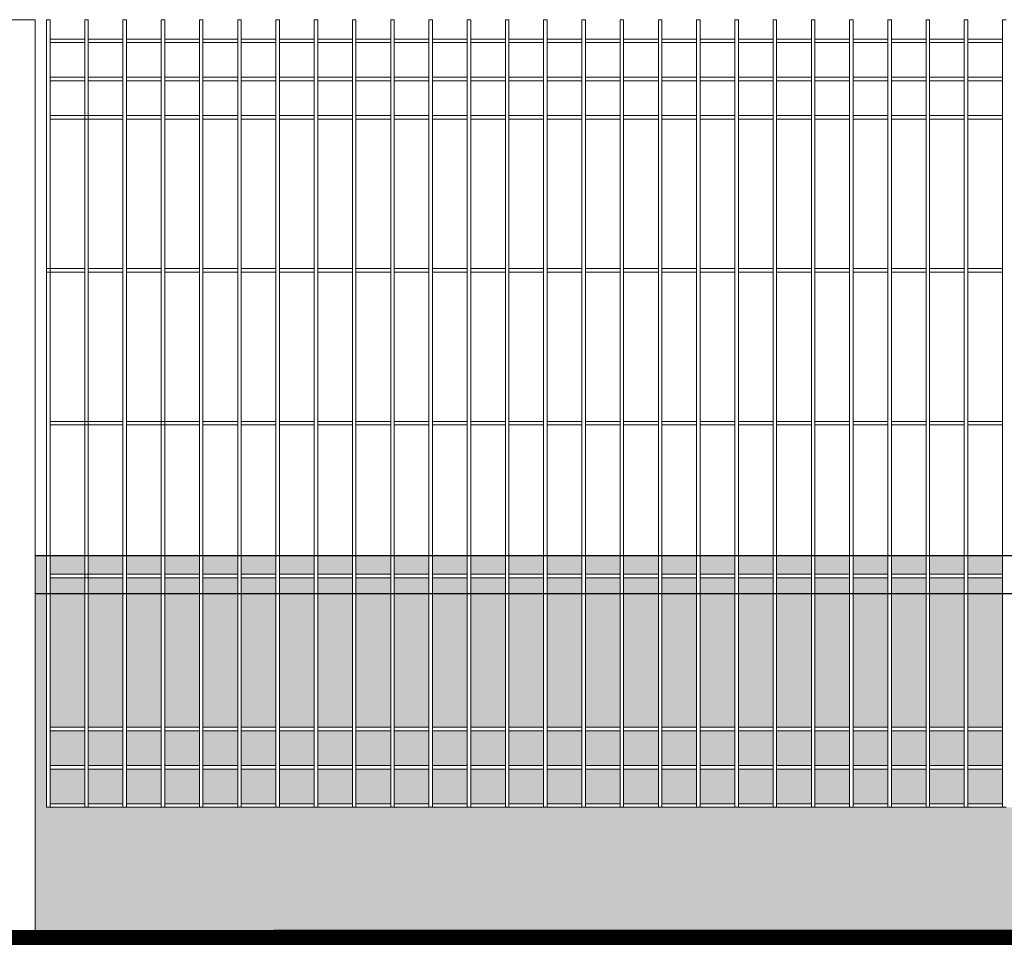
# Model space of a CAD drawing. Header units: millimetres. Extents: x 14041 to 23361, y -6349 to 12956.
# Tile 53 of 106: x 20884 to 21013, y 3119 to 3240. Entities that reach past the tile are written whole.
import ezdxf

# ---------------------------------------------------------------- set-up
doc = ezdxf.new("R2010")
doc.units = ezdxf.units.MM
doc.linetypes.add('KRESKOWA', pattern=[19.05, 12.7, -6.35])
for name, color, linetype, lineweight in [('A-ogrodzenie', 6, 'Continuous', 9), ('A-wypełnienie', 252, 'Continuous', 9), ('E-obrys', 7, 'Continuous', 9)]:
    doc.layers.add(name, color=color, linetype=linetype, lineweight=lineweight)

msp = doc.modelspace()

# ---------------------------------------------------------------- hatches: boundary and pattern name
at = {"layer": 'A-wypełnienie', "lineweight": 15, "ltscale": 2, "transparency": 33554687}
h = msp.add_hatch(color=252, dxfattribs=at)
h.dxf.hatch_style = 1
h.paths.add_polyline_path([(20887.54, 3169.92), (20886.04, 3169.92), (20886.04, 3164.92), (20887.54, 3164.92)])
h = msp.add_hatch(color=252, dxfattribs=at)
h.dxf.hatch_style = 1
h.paths.add_polyline_path([(20892.54, 3169.92), (20888, 3169.92), (20888, 3167.44), (20892.54, 3167.44)])
h = msp.add_hatch(color=252, dxfattribs=at)
h.dxf.hatch_style = 1
h.paths.add_polyline_path([(20897.54, 3169.92), (20893, 3169.92), (20893, 3167.44), (20897.54, 3167.44)])
h = msp.add_hatch(color=252, dxfattribs=at)
h.dxf.hatch_style = 1
h.paths.add_polyline_path([(20902.54, 3169.92), (20898, 3169.92), (20898, 3167.44), (20902.54, 3167.44)])
h = msp.add_hatch(color=252, dxfattribs=at)
h.dxf.hatch_style = 1
h.paths.add_polyline_path([(20907.54, 3169.92), (20903, 3169.92), (20903, 3167.44), (20907.54, 3167.44)])
h = msp.add_hatch(color=252, dxfattribs=at)
h.dxf.hatch_style = 1
h.paths.add_polyline_path([(20912.54, 3169.92), (20908, 3169.92), (20908, 3167.44), (20912.54, 3167.44)])
h = msp.add_hatch(color=252, dxfattribs=at)
h.dxf.hatch_style = 1
h.paths.add_polyline_path([(20917.54, 3169.92), (20913, 3169.92), (20913, 3167.44), (20917.54, 3167.44)])
h = msp.add_hatch(color=252, dxfattribs=at)
h.dxf.hatch_style = 1
h.paths.add_polyline_path([(20922.54, 3169.92), (20918, 3169.92), (20918, 3167.44), (20922.54, 3167.44)])
h = msp.add_hatch(color=252, dxfattribs=at)
h.dxf.hatch_style = 1
h.paths.add_polyline_path([(20927.54, 3169.92), (20923, 3169.92), (20923, 3167.44), (20927.54, 3167.44)])
h = msp.add_hatch(color=252, dxfattribs=at)
h.dxf.hatch_style = 1
h.paths.add_polyline_path([(20932.54, 3169.92), (20928, 3169.92), (20928, 3167.44), (20932.54, 3167.44)])
h = msp.add_hatch(color=252, dxfattribs=at)
h.dxf.hatch_style = 1
h.paths.add_polyline_path([(20937.54, 3169.92), (20933, 3169.92), (20933, 3167.44), (20937.54, 3167.44)])
h = msp.add_hatch(color=252, dxfattribs=at)
h.dxf.hatch_style = 1
h.paths.add_polyline_path([(20942.54, 3169.92), (20938, 3169.92), (20938, 3167.44), (20942.54, 3167.44)])
h = msp.add_hatch(color=252, dxfattribs=at)
h.dxf.hatch_style = 1
h.paths.add_polyline_path([(20947.54, 3169.92), (20943, 3169.92), (20943, 3167.44), (20947.54, 3167.44)])
h = msp.add_hatch(color=252, dxfattribs=at)
h.dxf.hatch_style = 1
h.paths.add_polyline_path([(20952.54, 3169.92), (20948, 3169.92), (20948, 3167.44), (20952.54, 3167.44)])
h = msp.add_hatch(color=252, dxfattribs=at)
h.dxf.hatch_style = 1
h.paths.add_polyline_path([(20957.54, 3169.92), (20953, 3169.92), (20953, 3167.44), (20957.54, 3167.44)])
h = msp.add_hatch(color=252, dxfattribs=at)
h.dxf.hatch_style = 1
h.paths.add_polyline_path([(20962.54, 3169.92), (20958, 3169.92), (20958, 3167.44), (20962.54, 3167.44)])
h = msp.add_hatch(color=252, dxfattribs=at)
h.dxf.hatch_style = 1
h.paths.add_polyline_path([(20967.54, 3169.92), (20963, 3169.92), (20963, 3167.44), (20967.54, 3167.44)])
h = msp.add_hatch(color=252, dxfattribs=at)
h.dxf.hatch_style = 1
h.paths.add_polyline_path([(20972.54, 3169.92), (20968, 3169.92), (20968, 3167.44), (20972.54, 3167.44)])
h = msp.add_hatch(color=252, dxfattribs=at)
h.dxf.hatch_style = 1
h.paths.add_polyline_path([(20977.54, 3169.92), (20973, 3169.92), (20973, 3167.44), (20977.54, 3167.44)])
h = msp.add_hatch(color=252, dxfattribs=at)
h.dxf.hatch_style = 1
h.paths.add_polyline_path([(20982.54, 3169.92), (20978, 3169.92), (20978, 3167.44), (20982.54, 3167.44)])
h = msp.add_hatch(color=252, dxfattribs=at)
h.dxf.hatch_style = 1
h.paths.add_polyline_path([(20987.54, 3169.92), (20983, 3169.92), (20983, 3167.44), (20987.54, 3167.44)])
h = msp.add_hatch(color=252, dxfattribs=at)
h.dxf.hatch_style = 1
h.paths.add_polyline_path([(20992.54, 3169.92), (20988, 3169.92), (20988, 3167.44), (20992.54, 3167.44)])
h = msp.add_hatch(color=252, dxfattribs=at)
h.dxf.hatch_style = 1
h.paths.add_polyline_path([(20997.54, 3169.92), (20993, 3169.92), (20993, 3167.44), (20997.54, 3167.44)])
h = msp.add_hatch(color=252, dxfattribs=at)
h.dxf.hatch_style = 1
h.paths.add_polyline_path([(20997.54, 3169.92), (20993, 3169.92), (20993, 3167.44), (20997.54, 3167.44)])
h = msp.add_hatch(color=252, dxfattribs=at)
h.dxf.hatch_style = 1
h.paths.add_polyline_path([(21002.54, 3169.92), (20998, 3169.92), (20998, 3167.44), (21002.54, 3167.44)])
h = msp.add_hatch(color=252, dxfattribs=at)
h.dxf.hatch_style = 1
h.paths.add_polyline_path([(21007.54, 3169.92), (21003, 3169.92), (21003, 3167.44), (21007.54, 3167.44)])
h = msp.add_hatch(color=252, dxfattribs=at)
h.dxf.hatch_style = 1
h.paths.add_polyline_path([(21012.54, 3169.92), (21008, 3169.92), (21008, 3167.44), (21012.54, 3167.44)])
h = msp.add_hatch(color=252, dxfattribs=at)
h.dxf.hatch_style = 1
h.paths.add_polyline_path([(21012.54, 3169.92), (21008, 3169.92), (21008, 3167.44), (21012.54, 3167.44)])
h = msp.add_hatch(color=252, dxfattribs=at)
h.dxf.hatch_style = 1
h.paths.add_polyline_path([(20892.54, 3166.97), (20888, 3166.97), (20888, 3164.92), (20892.54, 3164.92)])
h = msp.add_hatch(color=252, dxfattribs=at)
h.dxf.hatch_style = 1
h.paths.add_polyline_path([(20897.54, 3166.97), (20893, 3166.97), (20893, 3164.92), (20897.54, 3164.92)])
h = msp.add_hatch(color=252, dxfattribs=at)
h.dxf.hatch_style = 1
h.paths.add_polyline_path([(20902.54, 3166.97), (20898, 3166.97), (20898, 3164.92), (20902.54, 3164.92)])
h = msp.add_hatch(color=252, dxfattribs=at)
h.dxf.hatch_style = 1
h.paths.add_polyline_path([(20907.54, 3166.97), (20903, 3166.97), (20903, 3164.92), (20907.54, 3164.92)])
h = msp.add_hatch(color=252, dxfattribs=at)
h.dxf.hatch_style = 1
h.paths.add_polyline_path([(20912.54, 3166.97), (20908, 3166.97), (20908, 3164.92), (20912.54, 3164.92)])
h = msp.add_hatch(color=252, dxfattribs=at)
h.dxf.hatch_style = 1
h.paths.add_polyline_path([(20917.54, 3166.97), (20913, 3166.97), (20913, 3164.92), (20917.54, 3164.92)])
h = msp.add_hatch(color=252, dxfattribs=at)
h.dxf.hatch_style = 1
h.paths.add_polyline_path([(20922.54, 3166.97), (20918, 3166.97), (20918, 3164.92), (20922.54, 3164.92)])
h = msp.add_hatch(color=252, dxfattribs=at)
h.dxf.hatch_style = 1
h.paths.add_polyline_path([(20927.54, 3166.97), (20923, 3166.97), (20923, 3164.92), (20927.54, 3164.92)])
h = msp.add_hatch(color=252, dxfattribs=at)
h.dxf.hatch_style = 1
h.paths.add_polyline_path([(20932.54, 3166.97), (20928, 3166.97), (20928, 3164.92), (20932.54, 3164.92)])
h = msp.add_hatch(color=252, dxfattribs=at)
h.dxf.hatch_style = 1
h.paths.add_polyline_path([(20937.54, 3166.97), (20933, 3166.97), (20933, 3164.92), (20937.54, 3164.92)])
h = msp.add_hatch(color=252, dxfattribs=at)
h.dxf.hatch_style = 1
h.paths.add_polyline_path([(20942.54, 3166.97), (20938, 3166.97), (20938, 3164.92), (20942.54, 3164.92)])
h = msp.add_hatch(color=252, dxfattribs=at)
h.dxf.hatch_style = 1
h.paths.add_polyline_path([(20947.54, 3166.97), (20943, 3166.97), (20943, 3164.92), (20947.54, 3164.92)])
h = msp.add_hatch(color=252, dxfattribs=at)
h.dxf.hatch_style = 1
h.paths.add_polyline_path([(20952.54, 3166.97), (20948, 3166.97), (20948, 3164.92), (20952.54, 3164.92)])
h = msp.add_hatch(color=252, dxfattribs=at)
h.dxf.hatch_style = 1
h.paths.add_polyline_path([(20957.54, 3166.97), (20953, 3166.97), (20953, 3164.92), (20957.54, 3164.92)])
h = msp.add_hatch(color=252, dxfattribs=at)
h.dxf.hatch_style = 1
h.paths.add_polyline_path([(20962.54, 3166.97), (20958, 3166.97), (20958, 3164.92), (20962.54, 3164.92)])
h = msp.add_hatch(color=252, dxfattribs=at)
h.dxf.hatch_style = 1
h.paths.add_polyline_path([(20967.54, 3166.97), (20963, 3166.97), (20963, 3164.92), (20967.54, 3164.92)])
h = msp.add_hatch(color=252, dxfattribs=at)
h.dxf.hatch_style = 1
h.paths.add_polyline_path([(20972.54, 3166.97), (20968, 3166.97), (20968, 3164.92), (20972.54, 3164.92)])
h = msp.add_hatch(color=252, dxfattribs=at)
h.dxf.hatch_style = 1
h.paths.add_polyline_path([(20977.54, 3166.97), (20973, 3166.97), (20973, 3164.92), (20977.54, 3164.92)])
h = msp.add_hatch(color=252, dxfattribs=at)
h.dxf.hatch_style = 1
h.paths.add_polyline_path([(20982.54, 3166.97), (20978, 3166.97), (20978, 3164.92), (20982.54, 3164.92)])
h = msp.add_hatch(color=252, dxfattribs=at)
h.dxf.hatch_style = 1
h.paths.add_polyline_path([(20987.54, 3166.97), (20983, 3166.97), (20983, 3164.92), (20987.54, 3164.92)])
h = msp.add_hatch(color=252, dxfattribs=at)
h.dxf.hatch_style = 1
h.paths.add_polyline_path([(20992.54, 3166.97), (20988, 3166.97), (20988, 3164.92), (20992.54, 3164.92)])
h = msp.add_hatch(color=252, dxfattribs=at)
h.dxf.hatch_style = 1
h.paths.add_polyline_path([(20997.54, 3166.97), (20993, 3166.97), (20993, 3164.92), (20997.54, 3164.92)])
h = msp.add_hatch(color=252, dxfattribs=at)
h.dxf.hatch_style = 1
h.paths.add_polyline_path([(20997.54, 3166.97), (20993, 3166.97), (20993, 3164.92), (20997.54, 3164.92)])
h = msp.add_hatch(color=252, dxfattribs=at)
h.dxf.hatch_style = 1
h.paths.add_polyline_path([(21002.54, 3166.97), (20998, 3166.97), (20998, 3164.92), (21002.54, 3164.92)])
h = msp.add_hatch(color=252, dxfattribs=at)
h.dxf.hatch_style = 1
h.paths.add_polyline_path([(21007.54, 3166.97), (21003, 3166.97), (21003, 3164.92), (21007.54, 3164.92)])
h = msp.add_hatch(color=252, dxfattribs=at)
h.dxf.hatch_style = 1
h.paths.add_polyline_path([(21012.54, 3166.97), (21008, 3166.97), (21008, 3164.92), (21012.54, 3164.92)])
h = msp.add_hatch(color=252, dxfattribs=at)
h.dxf.hatch_style = 1
h.paths.add_polyline_path([(21012.54, 3166.97), (21008, 3166.97), (21008, 3164.92), (21012.54, 3164.92)])
h = msp.add_hatch(color=253, dxfattribs=at)
h.dxf.hatch_style = 1
h.paths.add_polyline_path([(21138, 3136.97), (21133, 3136.97), (21132.54, 3136.97), (21128, 3136.97), (21127.54, 3136.97), (21123, 3136.97), (21122.54, 3136.97), (21118, 3136.97), (21117.54, 3136.97), (21113, 3136.97), (21112.54, 3136.97), (21108, 3136.97), (21107.54, 3136.97), (21103, 3136.97), (21102.54, 3136.97), (21098, 3136.97), (21097.54, 3136.97), (21093, 3136.97), (21092.54, 3136.97), (21088, 3136.97), (21087.54, 3136.97), (21083, 3136.97), (21082.54, 3136.97), (21078, 3136.97), (21077.54, 3136.97), (21073, 3136.97), (21072.54, 3136.97), (21068, 3136.97), (21067.54, 3136.97), (21063, 3136.97), (21062.54, 3136.97), (21058, 3136.97), (21057.54, 3136.97), (21053, 3136.97), (21052.54, 3136.97), (21048, 3136.97), (21047.54, 3136.97), (21043, 3136.97), (21042.54, 3136.97), (21038, 3136.97), (21037.54, 3136.97), (21033, 3136.97), (21032.54, 3136.97), (21028, 3136.97), (21027.54, 3136.97), (21023, 3136.97), (21022.54, 3136.97), (21018, 3136.97), (21017.54, 3136.97), (21013, 3136.97), (21012.54, 3136.97), (21008, 3136.97), (21007.54, 3136.97), (21003, 3136.97), (21002.54, 3136.97), (20998, 3136.97), (20997.54, 3136.97), (20993, 3136.97), (20992.54, 3136.97), (20988, 3136.97), (20987.54, 3136.97), (20983, 3136.97), (20982.54, 3136.97), (20978, 3136.97), (20977.54, 3136.97), (20973, 3136.97), (20972.54, 3136.97), (20968, 3136.97), (20967.54, 3136.97), (20963, 3136.97), (20962.54, 3136.97), (20958, 3136.97), (20957.54, 3136.97), (20953, 3136.97), (20952.54, 3136.97), (20948, 3136.97), (20947.54, 3136.97), (20943, 3136.97), (20942.54, 3136.97), (20938, 3136.97), (20937.54, 3136.97), (20933, 3136.97), (20932.54, 3136.97), (20928, 3136.97), (20927.54, 3136.97), (20923, 3136.97), (20922.54, 3136.97), (20918, 3136.97), (20917.54, 3136.97), (20913, 3136.97), (20912.54, 3136.97), (20908, 3136.97), (20907.54, 3136.97), (20903, 3136.97), (20902.54, 3136.97), (20898, 3136.97), (20897.54, 3136.97), (20893, 3136.97), (20892.54, 3136.97), (20888, 3136.97), (20887.54, 3136.97), (20887.54, 3164.92), (20886.04, 3164.92), (20886.04, 3119.95), (21140.04, 3119.95), (21140.04, 3164.92), (21138, 3164.92)])
h = msp.add_hatch(color=253, dxfattribs=at)
h.dxf.hatch_style = 1
h.paths.add_polyline_path([(20892.54, 3147.44), (20892.54, 3164.92), (20888, 3164.92), (20888, 3147.44)])
h.paths.add_polyline_path([(20888, 3142.44), (20892.54, 3142.44), (20892.54, 3146.97), (20888, 3146.97)])
h.paths.add_polyline_path([(20888, 3137.44), (20892.54, 3137.44), (20892.54, 3141.97), (20888, 3141.97)])
h = msp.add_hatch(color=253, dxfattribs=at)
h.dxf.hatch_style = 1
h.paths.add_polyline_path([(20897.54, 3147.44), (20897.54, 3164.92), (20893, 3164.92), (20893, 3147.44)])
h.paths.add_polyline_path([(20893, 3142.44), (20897.54, 3142.44), (20897.54, 3146.97), (20893, 3146.97)])
h.paths.add_polyline_path([(20893, 3137.44), (20897.54, 3137.44), (20897.54, 3141.97), (20893, 3141.97)])
h = msp.add_hatch(color=253, dxfattribs=at)
h.dxf.hatch_style = 1
h.paths.add_polyline_path([(20902.54, 3147.44), (20902.54, 3164.92), (20898, 3164.92), (20898, 3147.44)])
h.paths.add_polyline_path([(20898, 3142.44), (20902.54, 3142.44), (20902.54, 3146.97), (20898, 3146.97)])
h.paths.add_polyline_path([(20898, 3137.44), (20902.54, 3137.44), (20902.54, 3141.97), (20898, 3141.97)])
h = msp.add_hatch(color=253, dxfattribs=at)
h.dxf.hatch_style = 1
h.paths.add_polyline_path([(20907.54, 3147.44), (20907.54, 3164.92), (20903, 3164.92), (20903, 3147.44)])
h.paths.add_polyline_path([(20903, 3142.44), (20907.54, 3142.44), (20907.54, 3146.97), (20903, 3146.97)])
h.paths.add_polyline_path([(20903, 3137.44), (20907.54, 3137.44), (20907.54, 3141.97), (20903, 3141.97)])
h = msp.add_hatch(color=253, dxfattribs=at)
h.dxf.hatch_style = 1
h.paths.add_polyline_path([(20912.54, 3147.44), (20912.54, 3164.92), (20908, 3164.92), (20908, 3147.44)])
h.paths.add_polyline_path([(20908, 3142.44), (20912.54, 3142.44), (20912.54, 3146.97), (20908, 3146.97)])
h.paths.add_polyline_path([(20908, 3137.44), (20912.54, 3137.44), (20912.54, 3141.97), (20908, 3141.97)])
h = msp.add_hatch(color=253, dxfattribs=at)
h.dxf.hatch_style = 1
h.paths.add_polyline_path([(20917.54, 3147.44), (20917.54, 3164.92), (20913, 3164.92), (20913, 3147.44)])
h.paths.add_polyline_path([(20913, 3142.44), (20917.54, 3142.44), (20917.54, 3146.97), (20913, 3146.97)])
h.paths.add_polyline_path([(20913, 3137.44), (20917.54, 3137.44), (20917.54, 3141.97), (20913, 3141.97)])
h = msp.add_hatch(color=253, dxfattribs=at)
h.dxf.hatch_style = 1
h.paths.add_polyline_path([(20922.54, 3147.44), (20922.54, 3164.92), (20918, 3164.92), (20918, 3147.44)])
h.paths.add_polyline_path([(20918, 3142.44), (20922.54, 3142.44), (20922.54, 3146.97), (20918, 3146.97)])
h.paths.add_polyline_path([(20918, 3137.44), (20922.54, 3137.44), (20922.54, 3141.97), (20918, 3141.97)])
h = msp.add_hatch(color=253, dxfattribs=at)
h.dxf.hatch_style = 1
h.paths.add_polyline_path([(20927.54, 3147.44), (20927.54, 3164.92), (20923, 3164.92), (20923, 3147.44)])
h.paths.add_polyline_path([(20923, 3142.44), (20927.54, 3142.44), (20927.54, 3146.97), (20923, 3146.97)])
h.paths.add_polyline_path([(20923, 3137.44), (20927.54, 3137.44), (20927.54, 3141.97), (20923, 3141.97)])
h = msp.add_hatch(color=253, dxfattribs=at)
h.dxf.hatch_style = 1
h.paths.add_polyline_path([(20932.54, 3147.44), (20932.54, 3164.92), (20928, 3164.92), (20928, 3147.44)])
h.paths.add_polyline_path([(20928, 3142.44), (20932.54, 3142.44), (20932.54, 3146.97), (20928, 3146.97)])
h.paths.add_polyline_path([(20928, 3137.44), (20932.54, 3137.44), (20932.54, 3141.97), (20928, 3141.97)])
h = msp.add_hatch(color=253, dxfattribs=at)
h.dxf.hatch_style = 1
h.paths.add_polyline_path([(20937.54, 3147.44), (20937.54, 3164.92), (20933, 3164.92), (20933, 3147.44)])
h.paths.add_polyline_path([(20933, 3142.44), (20937.54, 3142.44), (20937.54, 3146.97), (20933, 3146.97)])
h.paths.add_polyline_path([(20933, 3137.44), (20937.54, 3137.44), (20937.54, 3141.97), (20933, 3141.97)])
h = msp.add_hatch(color=253, dxfattribs=at)
h.dxf.hatch_style = 1
h.paths.add_polyline_path([(20942.54, 3147.44), (20942.54, 3164.92), (20938, 3164.92), (20938, 3147.44)])
h.paths.add_polyline_path([(20938, 3142.44), (20942.54, 3142.44), (20942.54, 3146.97), (20938, 3146.97)])
h.paths.add_polyline_path([(20938, 3137.44), (20942.54, 3137.44), (20942.54, 3141.97), (20938, 3141.97)])
h = msp.add_hatch(color=253, dxfattribs=at)
h.dxf.hatch_style = 1
h.paths.add_polyline_path([(20947.54, 3147.44), (20947.54, 3164.92), (20943, 3164.92), (20943, 3147.44)])
h.paths.add_polyline_path([(20943, 3142.44), (20947.54, 3142.44), (20947.54, 3146.97), (20943, 3146.97)])
h.paths.add_polyline_path([(20943, 3137.44), (20947.54, 3137.44), (20947.54, 3141.97), (20943, 3141.97)])
h = msp.add_hatch(color=253, dxfattribs=at)
h.dxf.hatch_style = 1
h.paths.add_polyline_path([(20952.54, 3147.44), (20952.54, 3164.92), (20948, 3164.92), (20948, 3147.44)])
h.paths.add_polyline_path([(20948, 3142.44), (20952.54, 3142.44), (20952.54, 3146.97), (20948, 3146.97)])
h.paths.add_polyline_path([(20948, 3137.44), (20952.54, 3137.44), (20952.54, 3141.97), (20948, 3141.97)])
h = msp.add_hatch(color=253, dxfattribs=at)
h.dxf.hatch_style = 1
h.paths.add_polyline_path([(20957.54, 3147.44), (20957.54, 3164.92), (20953, 3164.92), (20953, 3147.44)])
h.paths.add_polyline_path([(20953, 3142.44), (20957.54, 3142.44), (20957.54, 3146.97), (20953, 3146.97)])
h.paths.add_polyline_path([(20953, 3137.44), (20957.54, 3137.44), (20957.54, 3141.97), (20953, 3141.97)])
h = msp.add_hatch(color=253, dxfattribs=at)
h.dxf.hatch_style = 1
h.paths.add_polyline_path([(20962.54, 3147.44), (20962.54, 3164.92), (20958, 3164.92), (20958, 3147.44)])
h.paths.add_polyline_path([(20958, 3142.44), (20962.54, 3142.44), (20962.54, 3146.97), (20958, 3146.97)])
h.paths.add_polyline_path([(20958, 3137.44), (20962.54, 3137.44), (20962.54, 3141.97), (20958, 3141.97)])
h = msp.add_hatch(color=253, dxfattribs=at)
h.dxf.hatch_style = 1
h.paths.add_polyline_path([(20967.54, 3147.44), (20967.54, 3164.92), (20963, 3164.92), (20963, 3147.44)])
h.paths.add_polyline_path([(20963, 3142.44), (20967.54, 3142.44), (20967.54, 3146.97), (20963, 3146.97)])
h.paths.add_polyline_path([(20963, 3137.44), (20967.54, 3137.44), (20967.54, 3141.97), (20963, 3141.97)])
h = msp.add_hatch(color=253, dxfattribs=at)
h.dxf.hatch_style = 1
h.paths.add_polyline_path([(20972.54, 3147.44), (20972.54, 3164.92), (20968, 3164.92), (20968, 3147.44)])
h.paths.add_polyline_path([(20968, 3142.44), (20972.54, 3142.44), (20972.54, 3146.97), (20968, 3146.97)])
h.paths.add_polyline_path([(20968, 3137.44), (20972.54, 3137.44), (20972.54, 3141.97), (20968, 3141.97)])
h = msp.add_hatch(color=253, dxfattribs=at)
h.dxf.hatch_style = 1
h.paths.add_polyline_path([(20977.54, 3147.44), (20977.54, 3164.92), (20973, 3164.92), (20973, 3147.44)])
h.paths.add_polyline_path([(20973, 3142.44), (20977.54, 3142.44), (20977.54, 3146.97), (20973, 3146.97)])
h.paths.add_polyline_path([(20973, 3137.44), (20977.54, 3137.44), (20977.54, 3141.97), (20973, 3141.97)])
h = msp.add_hatch(color=253, dxfattribs=at)
h.dxf.hatch_style = 1
h.paths.add_polyline_path([(20982.54, 3147.44), (20982.54, 3164.92), (20978, 3164.92), (20978, 3147.44)])
h.paths.add_polyline_path([(20978, 3142.44), (20982.54, 3142.44), (20982.54, 3146.97), (20978, 3146.97)])
h.paths.add_polyline_path([(20978, 3137.44), (20982.54, 3137.44), (20982.54, 3141.97), (20978, 3141.97)])
h = msp.add_hatch(color=253, dxfattribs=at)
h.dxf.hatch_style = 1
h.paths.add_polyline_path([(20987.54, 3147.44), (20987.54, 3164.92), (20983, 3164.92), (20983, 3147.44)])
h.paths.add_polyline_path([(20983, 3142.44), (20987.54, 3142.44), (20987.54, 3146.97), (20983, 3146.97)])
h.paths.add_polyline_path([(20983, 3137.44), (20987.54, 3137.44), (20987.54, 3141.97), (20983, 3141.97)])
h = msp.add_hatch(color=253, dxfattribs=at)
h.dxf.hatch_style = 1
h.paths.add_polyline_path([(20992.54, 3147.44), (20992.54, 3164.92), (20988, 3164.92), (20988, 3147.44)])
h.paths.add_polyline_path([(20988, 3142.44), (20992.54, 3142.44), (20992.54, 3146.97), (20988, 3146.97)])
h.paths.add_polyline_path([(20988, 3137.44), (20992.54, 3137.44), (20992.54, 3141.97), (20988, 3141.97)])
h = msp.add_hatch(color=253, dxfattribs=at)
h.dxf.hatch_style = 1
h.paths.add_polyline_path([(20997.54, 3147.44), (20997.54, 3164.92), (20993, 3164.92), (20993, 3147.44)])
h.paths.add_polyline_path([(20993, 3142.44), (20997.54, 3142.44), (20997.54, 3146.97), (20993, 3146.97)])
h.paths.add_polyline_path([(20993, 3137.44), (20997.54, 3137.44), (20997.54, 3141.97), (20993, 3141.97)])
h = msp.add_hatch(color=253, dxfattribs=at)
h.dxf.hatch_style = 1
h.paths.add_polyline_path([(21002.54, 3147.44), (21002.54, 3164.92), (20998, 3164.92), (20998, 3147.44)])
h.paths.add_polyline_path([(20998, 3142.44), (21002.54, 3142.44), (21002.54, 3146.97), (20998, 3146.97)])
h.paths.add_polyline_path([(20998, 3137.44), (21002.54, 3137.44), (21002.54, 3141.97), (20998, 3141.97)])
h = msp.add_hatch(color=253, dxfattribs=at)
h.dxf.hatch_style = 1
h.paths.add_polyline_path([(21007.54, 3147.44), (21007.54, 3164.92), (21003, 3164.92), (21003, 3147.44)])
h.paths.add_polyline_path([(21003, 3142.44), (21007.54, 3142.44), (21007.54, 3146.97), (21003, 3146.97)])
h.paths.add_polyline_path([(21003, 3137.44), (21007.54, 3137.44), (21007.54, 3141.97), (21003, 3141.97)])
h = msp.add_hatch(color=253, dxfattribs=at)
h.dxf.hatch_style = 1
h.paths.add_polyline_path([(21012.54, 3147.44), (21012.54, 3164.92), (21008, 3164.92), (21008, 3147.44)])
h.paths.add_polyline_path([(21008, 3142.44), (21012.54, 3142.44), (21012.54, 3146.97), (21008, 3146.97)])
h.paths.add_polyline_path([(21008, 3137.44), (21012.54, 3137.44), (21012.54, 3141.97), (21008, 3141.97)])

# ---------------------------------------------------------------- linework, layer by layer
at = {"layer": 'A-ogrodzenie', "color": 96, "true_color": 0x036808}
for p, q in [((20886.04, 3239.97), (20882.04, 3239.97)), ((20886.04, 3239.97), (20886.04, 3119.97)), ((20887.54, 3136.97), (20887.54, 3239.97)), ((20887.54, 3239.97), (20888, 3239.97)), ((20887.54, 3239.97), (20888, 3239.97)), ((20888, 3136.97), (20888, 3239.97)), ((20892.54, 3136.97), (20892.54, 3239.97)), ((20892.54, 3239.97), (20893, 3239.97)), ((20893, 3136.97), (20893, 3239.97)), ((20897.54, 3136.97), (20897.54, 3239.97)), ((20897.54, 3239.97), (20898, 3239.97)), ((20898, 3136.97), (20898, 3239.97)), ((20902.54, 3136.97), (20902.54, 3239.97)), ((20902.54, 3239.97), (20903, 3239.97)), ((20903, 3136.97), (20903, 3239.97)), ((20907.54, 3136.97), (20907.54, 3239.97)), ((20907.54, 3239.97), (20908, 3239.97)), ((20908, 3136.97), (20908, 3239.97)), ((20912.54, 3136.97), (20912.54, 3239.97)), ((20912.54, 3239.97), (20913, 3239.97)), ((20913, 3136.97), (20913, 3239.97)), ((20917.54, 3136.97), (20917.54, 3239.97)), ((20917.54, 3239.97), (20918, 3239.97)), ((20918, 3136.97), (20918, 3239.97)), ((20922.54, 3136.97), (20922.54, 3239.97)), ((20922.54, 3239.97), (20923, 3239.97)), ((20923, 3136.97), (20923, 3239.97)), ((20927.54, 3136.97), (20927.54, 3239.97)), ((20927.54, 3239.97), (20928, 3239.97)), ((20928, 3136.97), (20928, 3239.97)), ((20932.54, 3136.97), (20932.54, 3239.97)), ((20932.54, 3239.97), (20933, 3239.97)), ((20933, 3136.97), (20933, 3239.97)), ((20937.54, 3136.97), (20937.54, 3239.97)), ((20937.54, 3239.97), (20938, 3239.97)), ((20938, 3136.97), (20938, 3239.97)), ((20942.54, 3136.97), (20942.54, 3239.97)), ((20942.54, 3239.97), (20943, 3239.97)), ((20943, 3136.97), (20943, 3239.97)), ((20947.54, 3136.97), (20947.54, 3239.97)), ((20947.54, 3239.97), (20948, 3239.97)), ((20948, 3136.97), (20948, 3239.97)), ((20952.54, 3136.97), (20952.54, 3239.97)), ((20952.54, 3239.97), (20953, 3239.97)), ((20953, 3136.97), (20953, 3239.97)), ((20957.54, 3136.97), (20957.54, 3239.97)), ((20957.54, 3239.97), (20958, 3239.97)), ((20958, 3136.97), (20958, 3239.97)), ((20962.54, 3136.97), (20962.54, 3239.97)), ((20962.54, 3239.97), (20963, 3239.97)), ((20963, 3136.97), (20963, 3239.97)), ((20967.54, 3136.97), (20967.54, 3239.97)), ((20967.54, 3239.97), (20968, 3239.97)), ((20968, 3136.97), (20968, 3239.97)), ((20972.54, 3136.97), (20972.54, 3239.97)), ((20972.54, 3239.97), (20973, 3239.97)), ((20973, 3136.97), (20973, 3239.97)), ((20977.54, 3136.97), (20977.54, 3239.97)), ((20977.54, 3239.97), (20978, 3239.97)), ((20978, 3136.97), (20978, 3239.97)), ((20982.54, 3136.97), (20982.54, 3239.97)), ((20982.54, 3239.97), (20983, 3239.97)), ((20983, 3136.97), (20983, 3239.97)), ((20987.54, 3136.97), (20987.54, 3239.97)), ((20987.54, 3239.97), (20988, 3239.97)), ((20988, 3136.97), (20988, 3239.97)), ((20992.54, 3136.97), (20992.54, 3239.97)), ((20992.54, 3239.97), (20993, 3239.97)), ((20993, 3136.97), (20993, 3239.97)), ((20997.54, 3136.97), (20997.54, 3239.97)), ((20997.54, 3239.97), (20998, 3239.97)), ((20998, 3136.97), (20998, 3239.97)), ((21002.54, 3136.97), (21002.54, 3239.97)), ((21002.54, 3239.97), (21003, 3239.97)), ((21003, 3136.97), (21003, 3239.97)), ((21007.54, 3136.97), (21007.54, 3239.97)), ((21007.54, 3239.97), (21008, 3239.97)), ((21008, 3136.97), (21008, 3239.97)), ((21012.54, 3136.97), (21012.54, 3239.97)), ((21012.54, 3239.97), (21013, 3239.97)), ((20888, 3237.44), (20892.54, 3237.44)), ((20888, 3236.97), (20892.54, 3236.97)), ((20893, 3237.44), (20897.54, 3237.44)), ((20893, 3236.97), (20897.54, 3236.97)), ((20898, 3237.44), (20902.54, 3237.44)), ((20898, 3236.97), (20902.54, 3236.97)), ((20903, 3237.44), (20907.54, 3237.44)), ((20903, 3236.97), (20907.54, 3236.97)), ((20908, 3237.44), (20912.54, 3237.44)), ((20908, 3236.97), (20912.54, 3236.97)), ((20913, 3237.44), (20917.54, 3237.44)), ((20913, 3236.97), (20917.54, 3236.97)), ((20918, 3237.44), (20922.54, 3237.44)), ((20918, 3236.97), (20922.54, 3236.97)), ((20923, 3237.44), (20927.54, 3237.44)), ((20923, 3236.97), (20927.54, 3236.97)), ((20928, 3237.44), (20932.54, 3237.44)), ((20928, 3236.97), (20932.54, 3236.97)), ((20933, 3237.44), (20937.54, 3237.44)), ((20933, 3236.97), (20937.54, 3236.97)), ((20938, 3237.44), (20942.54, 3237.44)), ((20938, 3236.97), (20942.54, 3236.97)), ((20943, 3237.44), (20947.54, 3237.44)), ((20943, 3236.97), (20947.54, 3236.97)), ((20948, 3237.44), (20952.54, 3237.44)), ((20948, 3236.97), (20952.54, 3236.97)), ((20953, 3237.44), (20957.54, 3237.44)), ((20953, 3236.97), (20957.54, 3236.97)), ((20958, 3237.44), (20962.54, 3237.44)), ((20958, 3236.97), (20962.54, 3236.97)), ((20963, 3237.44), (20967.54, 3237.44)), ((20963, 3236.97), (20967.54, 3236.97)), ((20968, 3237.44), (20972.54, 3237.44)), ((20968, 3236.97), (20972.54, 3236.97)), ((20973, 3237.44), (20977.54, 3237.44)), ((20973, 3236.97), (20977.54, 3236.97)), ((20978, 3237.44), (20982.54, 3237.44)), ((20978, 3236.97), (20982.54, 3236.97)), ((20983, 3237.44), (20987.54, 3237.44)), ((20983, 3236.97), (20987.54, 3236.97)), ((20988, 3237.44), (20992.54, 3237.44)), ((20988, 3236.97), (20992.54, 3236.97)), ((20993, 3237.44), (20997.54, 3237.44)), ((20993, 3236.97), (20997.54, 3236.97)), ((20998, 3237.44), (21002.54, 3237.44)), ((20998, 3236.97), (21002.54, 3236.97)), ((21003, 3237.44), (21007.54, 3237.44)), ((21003, 3236.97), (21007.54, 3236.97)), ((21008, 3237.44), (21012.54, 3237.44)), ((21008, 3236.97), (21012.54, 3236.97)), ((20888, 3232.44), (20892.54, 3232.44)), ((20888, 3231.97), (20892.54, 3231.97)), ((20893, 3232.44), (20897.54, 3232.44)), ((20893, 3231.97), (20897.54, 3231.97)), ((20898, 3232.44), (20902.54, 3232.44)), ((20898, 3231.97), (20902.54, 3231.97)), ((20903, 3232.44), (20907.54, 3232.44)), ((20903, 3231.97), (20907.54, 3231.97)), ((20908, 3232.44), (20912.54, 3232.44)), ((20908, 3231.97), (20912.54, 3231.97)), ((20913, 3232.44), (20917.54, 3232.44)), ((20913, 3231.97), (20917.54, 3231.97)), ((20918, 3232.44), (20922.54, 3232.44)), ((20918, 3231.97), (20922.54, 3231.97)), ((20923, 3232.44), (20927.54, 3232.44)), ((20923, 3231.97), (20927.54, 3231.97)), ((20928, 3232.44), (20932.54, 3232.44)), ((20928, 3231.97), (20932.54, 3231.97)), ((20933, 3232.44), (20937.54, 3232.44)), ((20933, 3231.97), (20937.54, 3231.97)), ((20938, 3232.44), (20942.54, 3232.44)), ((20938, 3231.97), (20942.54, 3231.97)), ((20943, 3232.44), (20947.54, 3232.44)), ((20943, 3231.97), (20947.54, 3231.97)), ((20948, 3232.44), (20952.54, 3232.44)), ((20948, 3231.97), (20952.54, 3231.97)), ((20953, 3232.44), (20957.54, 3232.44)), ((20953, 3231.97), (20957.54, 3231.97)), ((20958, 3232.44), (20962.54, 3232.44)), ((20958, 3231.97), (20962.54, 3231.97)), ((20963, 3232.44), (20967.54, 3232.44)), ((20963, 3231.97), (20967.54, 3231.97)), ((20968, 3232.44), (20972.54, 3232.44)), ((20968, 3231.97), (20972.54, 3231.97)), ((20973, 3232.44), (20977.54, 3232.44)), ((20973, 3231.97), (20977.54, 3231.97)), ((20978, 3232.44), (20982.54, 3232.44)), ((20978, 3231.97), (20982.54, 3231.97)), ((20983, 3232.44), (20987.54, 3232.44)), ((20983, 3231.97), (20987.54, 3231.97)), ((20988, 3232.44), (20992.54, 3232.44)), ((20988, 3231.97), (20992.54, 3231.97)), ((20993, 3232.44), (20997.54, 3232.44)), ((20993, 3231.97), (20997.54, 3231.97)), ((20998, 3232.44), (21002.54, 3232.44)), ((20998, 3231.97), (21002.54, 3231.97)), ((21003, 3232.44), (21007.54, 3232.44)), ((21003, 3231.97), (21007.54, 3231.97)), ((21008, 3232.44), (21012.54, 3232.44)), ((21008, 3231.97), (21012.54, 3231.97)), ((20888, 3227.44), (20893, 3227.44)), ((20893, 3227.44), (20897.54, 3227.44)), ((20898, 3227.44), (20902.54, 3227.44)), ((20903, 3227.44), (20907.54, 3227.44)), ((20908, 3227.44), (20912.54, 3227.44)), ((20913, 3227.44), (20917.54, 3227.44)), ((20918, 3227.44), (20922.54, 3227.44)), ((20923, 3227.44), (20927.54, 3227.44)), ((20928, 3227.44), (20932.54, 3227.44)), ((20933, 3227.44), (20937.54, 3227.44)), ((20938, 3227.44), (20942.54, 3227.44)), ((20943, 3227.44), (20947.54, 3227.44)), ((20948, 3227.44), (20952.54, 3227.44)), ((20953, 3227.44), (20957.54, 3227.44)), ((20958, 3227.44), (20962.54, 3227.44)), ((20963, 3227.44), (20967.54, 3227.44)), ((20968, 3227.44), (20972.54, 3227.44)), ((20973, 3227.44), (20977.54, 3227.44)), ((20978, 3227.44), (20982.54, 3227.44)), ((20983, 3227.44), (20987.54, 3227.44)), ((20988, 3227.44), (20992.54, 3227.44)), ((20993, 3227.44), (20997.54, 3227.44)), ((20998, 3227.44), (21002.54, 3227.44)), ((21003, 3227.44), (21007.54, 3227.44)), ((21008, 3227.44), (21012.54, 3227.44)), ((20888, 3226.97), (20893, 3226.97)), ((20893, 3226.97), (20897.54, 3226.97)), ((20898, 3226.97), (20902.54, 3226.97)), ((20903, 3226.97), (20907.54, 3226.97)), ((20908, 3226.97), (20912.54, 3226.97)), ((20913, 3226.97), (20917.54, 3226.97)), ((20918, 3226.97), (20922.54, 3226.97)), ((20923, 3226.97), (20927.54, 3226.97)), ((20928, 3226.97), (20932.54, 3226.97)), ((20933, 3226.97), (20937.54, 3226.97)), ((20938, 3226.97), (20942.54, 3226.97)), ((20943, 3226.97), (20947.54, 3226.97)), ((20948, 3226.97), (20952.54, 3226.97)), ((20953, 3226.97), (20957.54, 3226.97)), ((20958, 3226.97), (20962.54, 3226.97)), ((20963, 3226.97), (20967.54, 3226.97)), ((20968, 3226.97), (20972.54, 3226.97)), ((20973, 3226.97), (20977.54, 3226.97)), ((20978, 3226.97), (20982.54, 3226.97)), ((20983, 3226.97), (20987.54, 3226.97)), ((20988, 3226.97), (20992.54, 3226.97)), ((20993, 3226.97), (20997.54, 3226.97)), ((20998, 3226.97), (21002.54, 3226.97)), ((21003, 3226.97), (21007.54, 3226.97)), ((21008, 3226.97), (21012.54, 3226.97)), ((20887.54, 3207.44), (20892.54, 3207.44)), ((20887.54, 3206.97), (20892.54, 3206.97)), ((20893, 3207.44), (20897.54, 3207.44)), ((20893, 3206.97), (20897.54, 3206.97)), ((20898, 3207.44), (20902.54, 3207.44)), ((20898, 3206.97), (20902.54, 3206.97)), ((20903, 3207.44), (20907.54, 3207.44)), ((20903, 3206.97), (20907.54, 3206.97)), ((20908, 3207.44), (20912.54, 3207.44)), ((20908, 3206.97), (20912.54, 3206.97)), ((20913, 3207.44), (20917.54, 3207.44)), ((20913, 3206.97), (20917.54, 3206.97)), ((20918, 3207.44), (20922.54, 3207.44)), ((20918, 3206.97), (20922.54, 3206.97)), ((20923, 3207.44), (20927.54, 3207.44)), ((20923, 3206.97), (20927.54, 3206.97)), ((20928, 3207.44), (20932.54, 3207.44)), ((20928, 3206.97), (20932.54, 3206.97)), ((20933, 3207.44), (20937.54, 3207.44)), ((20933, 3206.97), (20937.54, 3206.97)), ((20938, 3207.44), (20942.54, 3207.44)), ((20938, 3206.97), (20942.54, 3206.97)), ((20943, 3207.44), (20947.54, 3207.44)), ((20943, 3206.97), (20947.54, 3206.97)), ((20948, 3207.44), (20952.54, 3207.44)), ((20948, 3206.97), (20952.54, 3206.97)), ((20953, 3207.44), (20957.54, 3207.44)), ((20953, 3206.97), (20957.54, 3206.97)), ((20958, 3207.44), (20962.54, 3207.44)), ((20958, 3206.97), (20962.54, 3206.97)), ((20963, 3207.44), (20967.54, 3207.44)), ((20963, 3206.97), (20967.54, 3206.97)), ((20968, 3207.44), (20972.54, 3207.44)), ((20968, 3206.97), (20972.54, 3206.97)), ((20973, 3207.44), (20977.54, 3207.44)), ((20973, 3206.97), (20977.54, 3206.97)), ((20978, 3207.44), (20982.54, 3207.44)), ((20978, 3206.97), (20982.54, 3206.97)), ((20983, 3207.44), (20987.54, 3207.44)), ((20983, 3206.97), (20987.54, 3206.97)), ((20988, 3207.44), (20992.54, 3207.44)), ((20988, 3206.97), (20992.54, 3206.97)), ((20993, 3207.44), (20997.54, 3207.44)), ((20993, 3206.97), (20997.54, 3206.97)), ((20998, 3207.44), (21002.54, 3207.44)), ((20998, 3206.97), (21002.54, 3206.97)), ((21003, 3207.44), (21007.54, 3207.44)), ((21003, 3206.97), (21007.54, 3206.97)), ((21008, 3207.44), (21012.54, 3207.44)), ((21008, 3206.97), (21012.54, 3206.97)), ((20888, 3187.44), (20893, 3187.44)), ((20893, 3187.44), (20897.54, 3187.44)), ((20898, 3187.44), (20903, 3187.44)), ((20903, 3187.44), (20907.54, 3187.44)), ((20908, 3187.44), (20912.54, 3187.44)), ((20913, 3187.44), (20917.54, 3187.44)), ((20918, 3187.44), (20922.54, 3187.44)), ((20923, 3187.44), (20927.54, 3187.44)), ((20928, 3187.44), (20932.54, 3187.44)), ((20933, 3187.44), (20937.54, 3187.44)), ((20938, 3187.44), (20942.54, 3187.44)), ((20943, 3187.44), (20947.54, 3187.44)), ((20948, 3187.44), (20952.54, 3187.44)), ((20953, 3187.44), (20957.54, 3187.44)), ((20958, 3187.44), (20962.54, 3187.44)), ((20963, 3187.44), (20967.54, 3187.44)), ((20968, 3187.44), (20972.54, 3187.44)), ((20973, 3187.44), (20977.54, 3187.44)), ((20978, 3187.44), (20982.54, 3187.44)), ((20983, 3187.44), (20987.54, 3187.44)), ((20988, 3187.44), (20992.54, 3187.44)), ((20993, 3187.44), (20997.54, 3187.44)), ((20998, 3187.44), (21002.54, 3187.44)), ((21003, 3187.44), (21007.54, 3187.44)), ((21008, 3187.44), (21012.54, 3187.44)), ((20888, 3186.97), (20893, 3186.97)), ((20893, 3186.97), (20897.54, 3186.97)), ((20898, 3186.97), (20903, 3186.97)), ((20903, 3186.97), (20907.54, 3186.97)), ((20908, 3186.97), (20912.54, 3186.97)), ((20913, 3186.97), (20917.54, 3186.97)), ((20918, 3186.97), (20922.54, 3186.97)), ((20923, 3186.97), (20927.54, 3186.97)), ((20928, 3186.97), (20932.54, 3186.97)), ((20933, 3186.97), (20937.54, 3186.97)), ((20938, 3186.97), (20942.54, 3186.97)), ((20943, 3186.97), (20947.54, 3186.97)), ((20948, 3186.97), (20952.54, 3186.97)), ((20953, 3186.97), (20957.54, 3186.97)), ((20958, 3186.97), (20962.54, 3186.97)), ((20963, 3186.97), (20967.54, 3186.97)), ((20968, 3186.97), (20972.54, 3186.97)), ((20973, 3186.97), (20977.54, 3186.97)), ((20978, 3186.97), (20982.54, 3186.97)), ((20983, 3186.97), (20987.54, 3186.97)), ((20988, 3186.97), (20992.54, 3186.97)), ((20993, 3186.97), (20997.54, 3186.97)), ((20998, 3186.97), (21002.54, 3186.97)), ((21003, 3186.97), (21007.54, 3186.97)), ((21008, 3186.97), (21012.54, 3186.97)), ((20888, 3167.44), (20893, 3167.44)), ((20888, 3166.97), (20893, 3166.97)), ((20893, 3167.44), (20897.54, 3167.44)), ((20893, 3166.97), (20897.54, 3166.97)), ((20898, 3167.44), (20902.54, 3167.44)), ((20898, 3166.97), (20902.54, 3166.97)), ((20903, 3167.44), (20907.54, 3167.44)), ((20903, 3166.97), (20907.54, 3166.97)), ((20908, 3167.44), (20912.54, 3167.44)), ((20908, 3166.97), (20912.54, 3166.97)), ((20913, 3167.44), (20917.54, 3167.44)), ((20913, 3166.97), (20917.54, 3166.97)), ((20918, 3167.44), (20922.54, 3167.44)), ((20918, 3166.97), (20922.54, 3166.97)), ((20923, 3167.44), (20927.54, 3167.44)), ((20923, 3166.97), (20927.54, 3166.97)), ((20928, 3167.44), (20932.54, 3167.44)), ((20928, 3166.97), (20932.54, 3166.97)), ((20933, 3167.44), (20937.54, 3167.44)), ((20933, 3166.97), (20937.54, 3166.97)), ((20938, 3167.44), (20942.54, 3167.44)), ((20938, 3166.97), (20942.54, 3166.97)), ((20943, 3167.44), (20947.54, 3167.44)), ((20943, 3166.97), (20947.54, 3166.97)), ((20948, 3167.44), (20952.54, 3167.44)), ((20948, 3166.97), (20952.54, 3166.97)), ((20953, 3167.44), (20957.54, 3167.44)), ((20953, 3166.97), (20957.54, 3166.97)), ((20958, 3167.44), (20962.54, 3167.44)), ((20958, 3166.97), (20962.54, 3166.97)), ((20963, 3167.44), (20967.54, 3167.44)), ((20963, 3166.97), (20967.54, 3166.97)), ((20968, 3167.44), (20972.54, 3167.44)), ((20968, 3166.97), (20972.54, 3166.97)), ((20973, 3167.44), (20977.54, 3167.44)), ((20973, 3166.97), (20977.54, 3166.97)), ((20978, 3167.44), (20982.54, 3167.44)), ((20978, 3166.97), (20982.54, 3166.97)), ((20983, 3167.44), (20987.54, 3167.44)), ((20983, 3166.97), (20987.54, 3166.97)), ((20988, 3167.44), (20992.54, 3167.44)), ((20988, 3166.97), (20992.54, 3166.97)), ((20993, 3167.44), (20997.54, 3167.44)), ((20993, 3166.97), (20997.54, 3166.97)), ((20998, 3167.44), (21002.54, 3167.44)), ((20998, 3166.97), (21002.54, 3166.97)), ((21003, 3167.44), (21007.54, 3167.44)), ((21003, 3166.97), (21007.54, 3166.97)), ((21008, 3167.44), (21012.54, 3167.44)), ((21008, 3166.97), (21012.54, 3166.97)), ((20888, 3147.44), (20892.54, 3147.44)), ((20888, 3146.97), (20892.54, 3146.97)), ((20893, 3147.44), (20897.54, 3147.44)), ((20893, 3146.97), (20897.54, 3146.97)), ((20898, 3147.44), (20902.54, 3147.44)), ((20898, 3146.97), (20902.54, 3146.97)), ((20903, 3147.44), (20907.54, 3147.44)), ((20903, 3146.97), (20907.54, 3146.97)), ((20908, 3147.44), (20912.54, 3147.44)), ((20908, 3146.97), (20912.54, 3146.97)), ((20913, 3147.44), (20917.54, 3147.44)), ((20913, 3146.97), (20917.54, 3146.97)), ((20918, 3147.44), (20922.54, 3147.44)), ((20918, 3146.97), (20922.54, 3146.97)), ((20923, 3147.44), (20927.54, 3147.44)), ((20923, 3146.97), (20927.54, 3146.97)), ((20928, 3147.44), (20932.54, 3147.44)), ((20928, 3146.97), (20932.54, 3146.97)), ((20933, 3147.44), (20937.54, 3147.44)), ((20933, 3146.97), (20937.54, 3146.97)), ((20938, 3147.44), (20942.54, 3147.44)), ((20938, 3146.97), (20942.54, 3146.97)), ((20943, 3147.44), (20947.54, 3147.44)), ((20943, 3146.97), (20947.54, 3146.97)), ((20948, 3147.44), (20952.54, 3147.44)), ((20948, 3146.97), (20952.54, 3146.97)), ((20953, 3147.44), (20957.54, 3147.44)), ((20953, 3146.97), (20957.54, 3146.97)), ((20958, 3147.44), (20962.54, 3147.44)), ((20958, 3146.97), (20962.54, 3146.97)), ((20963, 3147.44), (20967.54, 3147.44)), ((20963, 3146.97), (20967.54, 3146.97)), ((20968, 3147.44), (20972.54, 3147.44)), ((20968, 3146.97), (20972.54, 3146.97)), ((20973, 3147.44), (20977.54, 3147.44)), ((20973, 3146.97), (20977.54, 3146.97)), ((20978, 3147.44), (20982.54, 3147.44)), ((20978, 3146.97), (20982.54, 3146.97)), ((20983, 3147.44), (20987.54, 3147.44)), ((20983, 3146.97), (20987.54, 3146.97)), ((20988, 3147.44), (20992.54, 3147.44)), ((20988, 3146.97), (20992.54, 3146.97)), ((20993, 3147.44), (20997.54, 3147.44)), ((20993, 3146.97), (20997.54, 3146.97)), ((20998, 3147.44), (21002.54, 3147.44)), ((20998, 3146.97), (21002.54, 3146.97)), ((21003, 3147.44), (21007.54, 3147.44)), ((21003, 3146.97), (21007.54, 3146.97)), ((21008, 3147.44), (21012.54, 3147.44)), ((21008, 3146.97), (21012.54, 3146.97)), ((20888, 3142.44), (20888, 3141.97)), ((20888, 3142.44), (20892.54, 3142.44)), ((20893, 3142.44), (20897.54, 3142.44)), ((20898, 3142.44), (20902.54, 3142.44)), ((20903, 3142.44), (20907.54, 3142.44)), ((20908, 3142.44), (20912.54, 3142.44)), ((20913, 3142.44), (20917.54, 3142.44)), ((20918, 3142.44), (20922.54, 3142.44)), ((20923, 3142.44), (20927.54, 3142.44)), ((20928, 3142.44), (20932.54, 3142.44)), ((20933, 3142.44), (20937.54, 3142.44)), ((20938, 3142.44), (20942.54, 3142.44)), ((20943, 3142.44), (20947.54, 3142.44)), ((20948, 3142.44), (20952.54, 3142.44)), ((20953, 3142.44), (20957.54, 3142.44)), ((20958, 3142.44), (20962.54, 3142.44)), ((20963, 3142.44), (20967.54, 3142.44)), ((20968, 3142.44), (20972.54, 3142.44)), ((20973, 3142.44), (20977.54, 3142.44)), ((20978, 3142.44), (20982.54, 3142.44)), ((20983, 3142.44), (20987.54, 3142.44)), ((20988, 3142.44), (20992.54, 3142.44)), ((20993, 3142.44), (20997.54, 3142.44)), ((20998, 3142.44), (21002.54, 3142.44)), ((21003, 3142.44), (21007.54, 3142.44)), ((21008, 3142.44), (21012.54, 3142.44)), ((20888, 3141.97), (20892.54, 3141.97)), ((20893, 3141.97), (20897.54, 3141.97)), ((20898, 3141.97), (20902.54, 3141.97)), ((20903, 3141.97), (20907.54, 3141.97)), ((20908, 3141.97), (20912.54, 3141.97)), ((20913, 3141.97), (20917.54, 3141.97)), ((20918, 3141.97), (20922.54, 3141.97)), ((20923, 3141.97), (20927.54, 3141.97)), ((20928, 3141.97), (20932.54, 3141.97)), ((20933, 3141.97), (20937.54, 3141.97)), ((20938, 3141.97), (20942.54, 3141.97)), ((20943, 3141.97), (20947.54, 3141.97)), ((20948, 3141.97), (20952.54, 3141.97)), ((20953, 3141.97), (20957.54, 3141.97)), ((20958, 3141.97), (20962.54, 3141.97)), ((20963, 3141.97), (20967.54, 3141.97)), ((20968, 3141.97), (20972.54, 3141.97)), ((20973, 3141.97), (20977.54, 3141.97)), ((20978, 3141.97), (20982.54, 3141.97)), ((20983, 3141.97), (20987.54, 3141.97)), ((20988, 3141.97), (20992.54, 3141.97)), ((20993, 3141.97), (20997.54, 3141.97)), ((20998, 3141.97), (21002.54, 3141.97)), ((21003, 3141.97), (21007.54, 3141.97)), ((21008, 3141.97), (21012.54, 3141.97)), ((20888, 3137.44), (20892.54, 3137.44)), ((20893, 3137.44), (20897.54, 3137.44)), ((20898, 3137.44), (20902.54, 3137.44)), ((20903, 3137.44), (20907.54, 3137.44)), ((20908, 3137.44), (20912.54, 3137.44)), ((20913, 3137.44), (20917.54, 3137.44)), ((20918, 3137.44), (20922.54, 3137.44)), ((20923, 3137.44), (20927.54, 3137.44)), ((20928, 3137.44), (20932.54, 3137.44)), ((20933, 3137.44), (20937.54, 3137.44)), ((20938, 3137.44), (20942.54, 3137.44)), ((20943, 3137.44), (20947.54, 3137.44)), ((20948, 3137.44), (20952.54, 3137.44)), ((20953, 3137.44), (20957.54, 3137.44)), ((20958, 3137.44), (20962.54, 3137.44)), ((20963, 3137.44), (20967.54, 3137.44)), ((20968, 3137.44), (20972.54, 3137.44)), ((20973, 3137.44), (20977.54, 3137.44)), ((20978, 3137.44), (20982.54, 3137.44)), ((20983, 3137.44), (20987.54, 3137.44)), ((20988, 3137.44), (20992.54, 3137.44)), ((20993, 3137.44), (20997.54, 3137.44)), ((20998, 3137.44), (21002.54, 3137.44)), ((21003, 3137.44), (21007.54, 3137.44)), ((21008, 3137.44), (21012.54, 3137.44)), ((20887.54, 3136.97), (20888, 3136.97)), ((20888, 3136.97), (20892.54, 3136.97)), ((20892.54, 3136.97), (20893, 3136.97)), ((20893, 3136.97), (20898, 3136.97)), ((20898, 3136.97), (20902.54, 3136.97)), ((20902.54, 3136.97), (20903, 3136.97)), ((20903, 3136.97), (20908, 3136.97)), ((20908, 3136.97), (20912.54, 3136.97)), ((20912.54, 3136.97), (20913, 3136.97)), ((20913, 3136.97), (20918, 3136.97)), ((20918, 3136.97), (20922.54, 3136.97)), ((20922.54, 3136.97), (20923, 3136.97)), ((20923, 3136.97), (20928, 3136.97)), ((20928, 3136.97), (20932.54, 3136.97)), ((20932.54, 3136.97), (20933, 3136.97)), ((20933, 3136.97), (20938, 3136.97)), ((20938, 3136.97), (20942.54, 3136.97)), ((20942.54, 3136.97), (20943, 3136.97)), ((20943, 3136.97), (20948, 3136.97)), ((20948, 3136.97), (20952.54, 3136.97)), ((20952.54, 3136.97), (20953, 3136.97)), ((20953, 3136.97), (20958, 3136.97)), ((20958, 3136.97), (20962.54, 3136.97)), ((20962.54, 3136.97), (20963, 3136.97)), ((20963, 3136.97), (20968, 3136.97)), ((20968, 3136.97), (20972.54, 3136.97)), ((20972.54, 3136.97), (20973, 3136.97)), ((20973, 3136.97), (20978, 3136.97)), ((20978, 3136.97), (20982.54, 3136.97)), ((20982.54, 3136.97), (20983, 3136.97)), ((20983, 3136.97), (20988, 3136.97)), ((20988, 3136.97), (20992.54, 3136.97)), ((20992.54, 3136.97), (20993, 3136.97)), ((20993, 3136.97), (20998, 3136.97)), ((20998, 3136.97), (21002.54, 3136.97)), ((21002.54, 3136.97), (21003, 3136.97)), ((21003, 3136.97), (21008, 3136.97)), ((21008, 3136.97), (21012.54, 3136.97)), ((21012.54, 3136.97), (21013, 3136.97))]:
    msp.add_line(p, q, dxfattribs=at)
at = {"layer": 'E-obrys', "lineweight": 30}
for p, q in [((20886.04, 3169.92), (21140.04, 3169.92)), ((20886.04, 3164.92), (21140.04, 3164.92))]:
    msp.add_line(p, q, dxfattribs=at)
at = {"layer": 'E-obrys', "linetype": 'KRESKOWA', "ltscale": 2}
for p, q in [((22073.04, 3119.97), (19953.04, 3119.97)), ((19953.04, 3119.97), (22073.04, 3119.97))]:
    msp.add_line(p, q, dxfattribs=at)
at = {"layer": 'E-obrys', "const_width": 2}
msp.add_lwpolyline([(22366.64, 3119.97), (19536.21, 3119.92)], dxfattribs=at)

doc.saveas('drawing.dxf')
